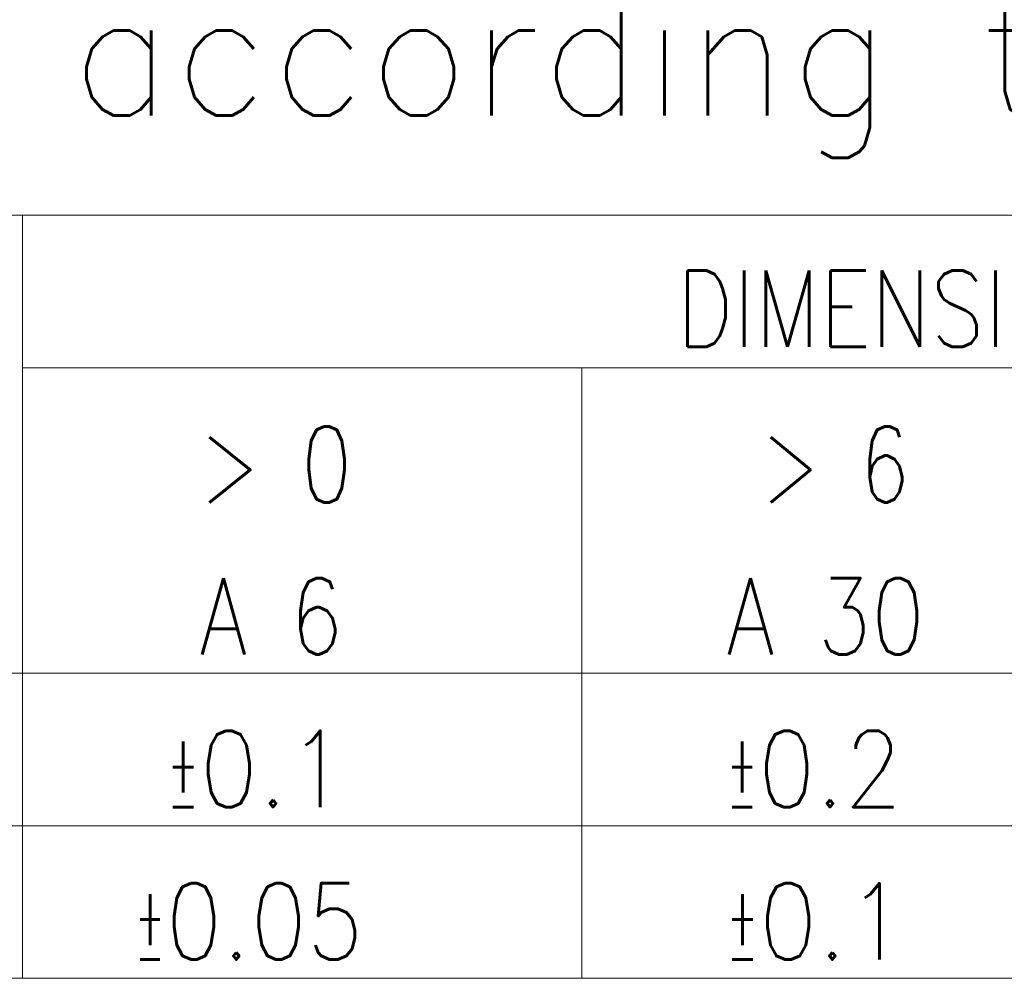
# Model space of a CAD drawing. Header units: millimetres. Extents: x 0 to 415, y 0 to 292.
# Tile 8 of 27: x 240 to 259, y 20 to 39. Entities that reach past the tile are written whole.
import ezdxf

# ---------------------------------------------------------------- set-up
doc = ezdxf.new("R2010")
doc.units = ezdxf.units.MM
doc.layers.add('1', color=7, linetype='Continuous', true_color=0xffffff)
doc.layers.add('256', color=7, linetype='Continuous', true_color=0xffffff)
doc.styles.add('blockfont', font='simplex.shx')
doc.styles.add('ideas_simplex', font='simplex.shx')

msp = doc.modelspace()

# ---------------------------------------------------------------- linework, layer by layer
at = {"layer": '256', "color": 4, "linetype": 'Continuous', "lineweight": 18}
for p, q in [((225, 35), (415, 35)), ((240, 35), (240, 20)), ((240, 32), (295, 32)), ((251, 32), (251, 20)), ((225, 26), (240, 26)), ((240, 26), (251, 26)), ((251, 26), (262, 26)), ((225, 23), (240, 23)), ((240, 23), (251, 23)), ((251, 23), (262, 23))]:
    msp.add_line(p, q, dxfattribs=at)
at = {"layer": '256', "color": 3, "linetype": 'Continuous', "lineweight": 18}
for p, q in [((225, 20), (240, 20)), ((240, 20), (251, 20)), ((251, 20), (262, 20))]:
    msp.add_line(p, q, dxfattribs=at)

# ---------------------------------------------------------------- texts
at = {"layer": '1', "color": 7, "linetype": 'Continuous', "lineweight": 18, "insert": (233.82, 36.129), "char_height": 2.5, "attachment_point": 7, "line_spacing_factor": 1.204819, "style": 'ideas_simplex'}
msp.add_mtext('\\W0.9917;mK according to ISO 2768', dxfattribs=at)
at = {"layer": '256', "color": 1, "linetype": 'Continuous', "lineweight": 13, "insert": (255.264, 36.425), "char_height": 3, "attachment_point": 7, "line_spacing_factor": 0.903614, "style": 'blockfont'}
msp.add_mtext('\\W0.9844; ', dxfattribs=at)
at = {"layer": '256', "color": 4, "linetype": 'Continuous', "lineweight": 13, "char_height": 1.5, "attachment_point": 7, "line_spacing_factor": 0.903614, "style": 'blockfont'}
for s, insert in [('\\W0.8260;DIMENSIONAL GROUPS', (252.867, 32.414)), ('\\W0.7780;> 0', (243.479, 29.35)), ('\\W0.7568;> 6', (254.524, 29.35)), ('\\W0.8145;A 6', (243.479, 26.367)), ('\\W0.8203;A 30', (253.842, 26.367)), ('\\W0.9011;\\W0.4506;%%p\\W0.9011;0.1', (242.842, 23.367)), ('\\W0.8810;\\W0.4405;%%p\\W0.8810;0.2', (253.842, 23.367)), ('\\W0.8644;\\W0.4322;%%p\\W0.8644;0.05', (242.204, 20.367)), ('\\W0.9011;\\W0.4506;%%p\\W0.9011;0.1', (253.842, 20.367))]:
    msp.add_mtext(s, dxfattribs=dict(at, insert=insert))

doc.saveas('drawing.dxf')
